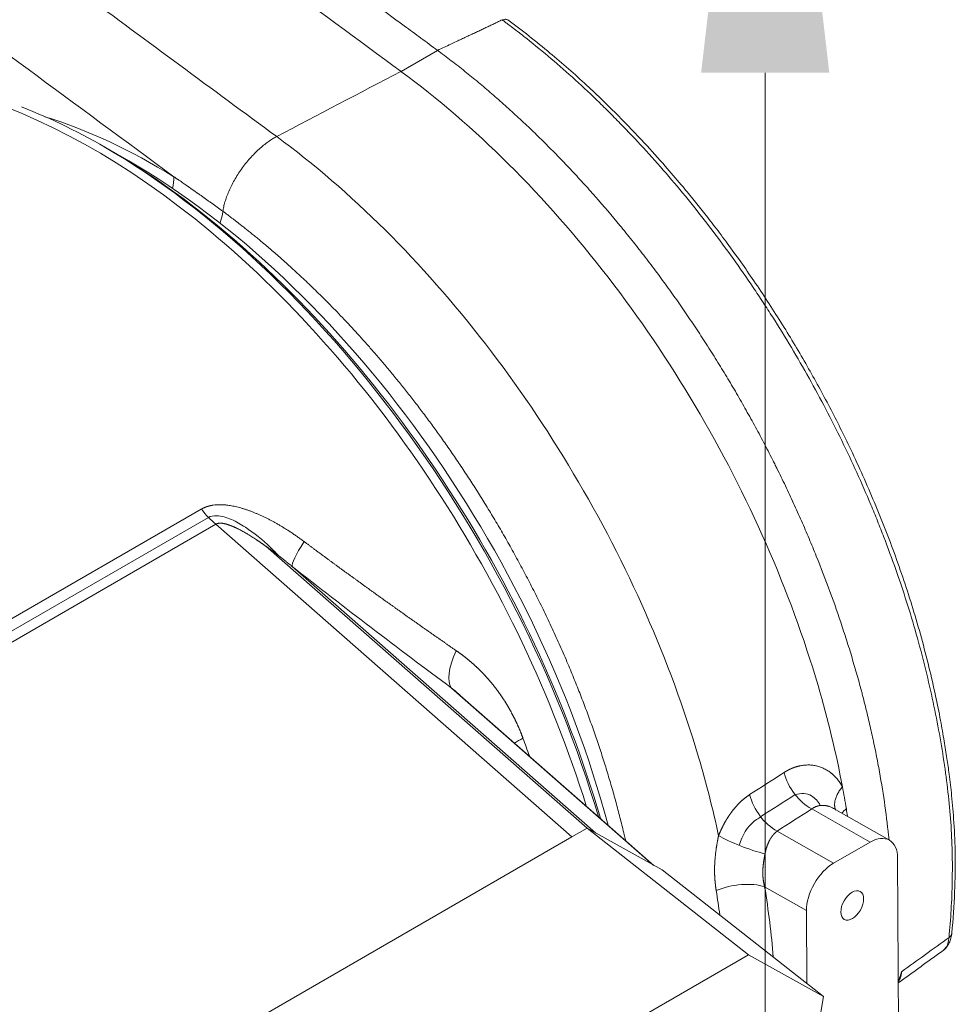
# Model space of a CAD drawing. Header units: millimetres. Extents: x 19214 to 26510, y -7957 to -532.
# Tile 111 of 150: x 26420 to 26438, y -7558 to -7538. Entities that reach past the tile are written whole.
import ezdxf

# ---------------------------------------------------------------- set-up
doc = ezdxf.new("R2010")
doc.units = ezdxf.units.MM
doc.header["$LTSCALE"] = 0.3175
doc.layers.add('1轮廓实线层', color=7, linetype='Continuous', lineweight=18)
doc.layers.add('7标注层', color=4, linetype='Continuous', lineweight=13)

# ---------------------------------------------------------------- blocks, each defined once
blk = doc.blocks.new('坐标系')
at = {"layer": '1轮廓实线层'}
for p, q in [((42542.709, -35937.681), (42542.311, -35937.911)), ((42546.287, -35959.297), (42546.287, -35937.926)), ((42539.338, -35938.888), (42539.098, -35938.749)), ((42532.219, -35947.257), (42540.13, -35942.69)), ((42532.297, -35947.347), (42540.208, -35942.78)), ((42540.288, -35942.855), (42532.377, -35947.422)), ((42544.177, -35946.269), (42540.288, -35942.855)), ((42540.833, -35943.093), (42544.342, -35946.174)), ((42541.121, -35943.316), (42544.435, -35946.225)), ((42545.059, -35946.572), (42542.862, -35944.643)), ((42545.071, -35946.579), (42542.958, -35944.723)), ((42547.432, -35946.326), (42546.795, -35945.963)), ((42547.643, -35946.305), (42547.033, -35945.957)), ((42544.342, -35946.174), (42544.177, -35946.269)), ((42545.161, -35946.629), (42544.342, -35946.174)), ((42546.104, -35947.556), (42544.342, -35946.174)), ((42536.554, -35950.671), (42544.177, -35946.269)), ((42546.419, -35946.205), (42547.034, -35946.555)), ((42547.432, -35946.326), (42547.034, -35946.555)), ((42547.748, -35949.263), (42547.732, -35946.499)), ((42546.923, -35948.01), (42545.161, -35946.629)), ((42546.738, -35947.073), (42546.281, -35946.813)), ((42546.738, -35947.073), (42546.743, -35947.869)), ((42546.104, -35947.556), (42538.149, -35952.148)), ((42546.923, -35948.01), (42546.104, -35947.556)), ((42546.394, -35951.117), (42546.923, -35948.01))]:
    blk.add_line(p, q, dxfattribs=at)
for centre, major_axis, ratio, start_param, end_param in [((42538.957, -35945.537), (4.148, -7.185), 0.57735, 1.197062, 3.076814), ((42539.098, -35945.456), (-4.107, 7.114), 0.57735, 5.320304, 5.658713), ((42539.636, -35945.145), (-3.797, 6.576), 0.57735, 5.461548, 5.725588), ((42539.04, -35945.49), (-4.148, 7.185), 0.57735, 4.317139, 5.492874), ((42539.338, -35945.318), (-3.938, 6.82), 0.57735, 4.276117, 5.497706), ((42539.334, -35939.349), (-0.37, -0.598), 0.556053, 2.160359, 2.373669), ((42539.098, -35945.456), (-4.107, 7.114), 0.57735, 4.3093, 5.320304), ((42539.87, -35939.711), (-0.417, -0.566), 0.493451, 2.160877, 2.387981), ((42540.393, -35942.354), (0.352, -0.609), 0.57735, 4.940934, 5.285594), ((42541.559, -35942.769), (-0.433, -0.554), 0.124363, 5.327429, 6.194389), ((42543.031, -35943.48), (7.803, -5.877), 0.105698, 4.545343, 4.770225), ((42543.3, -35944.096), (-0.42, -0.564), 0.368408, 5.220546, 6.188395), ((42544.069, -35945.143), (-0.658, -0.247), 0.18767, 5.346321, 5.547216), ((42546.793, -35945.617), (0.228, -0.355), 0.608452, 4.202076, 5.475377), ((42546.417, -35945.859), (0.228, -0.355), 0.608188, 4.201307, 5.475643), ((42547.51, -35946.03), (-0.416, -0.068), 0.448009, 5.581887, 5.825457), ((42546.08, -35946.318), (0.395, -0.148), 0.159493, 3.904052, 5.315166), ((42547.434, -35946.671), (0.209, 0.367), 0.581089, 5.494517, 7.065314), ((42547.036, -35946.901), (0.209, 0.367), 0.581089, 0.782128, 2.352925), ((42545.983, -35946.985), (0.416, 0.067), 0.449397, 0.70271, 2.08489), ((42548.185, -35947.303), (0.14, -0.013), 0.645345, 5.662418, 6.283624)]:
    blk.add_ellipse(centre, major_axis=major_axis, ratio=ratio, start_param=start_param, end_param=end_param, dxfattribs=at)
blk.add_ellipse((42547.237, -35947.016), major_axis=(0.087, 0.153), ratio=0.581089, dxfattribs=at)
for points, knots in [([(42520.055, -35920.336), (42521.923, -35921.857), (42524.721, -35924.088), (42528.464, -35926.999), (42531.28, -35929.157), (42533.637, -35930.94), (42535.531, -35932.361), (42536.955, -35933.424), (42538.384, -35934.487), (42539.579, -35935.372), (42540.539, -35936.081), (42541.14, -35936.525), (42541.622, -35936.88), (42541.984, -35937.147), (42542.285, -35937.369), (42542.498, -35937.525), (42542.617, -35937.613), (42542.681, -35937.66), (42542.709, -35937.681)], [0, 0, 0, 0, 0.25, 0.375, 0.5, 0.625, 0.6875, 0.75, 0.8125, 0.875, 0.90625, 0.9375, 0.953125, 0.96875, 0.984375, 0.992187, 0.996094, 1, 1, 1, 1]), ([(42542.311, -35937.91), (42541.837, -35937.561), (42541.363, -35937.212), (42540.652, -35936.688), (42540.415, -35936.513), (42539.942, -35936.164), (42539.705, -35935.989), (42538.994, -35935.463), (42538.521, -35935.112), (42537.574, -35934.41), (42537.1, -35934.058), (42535.68, -35933), (42534.734, -35932.292), (42533.315, -35931.225), (42532.842, -35930.869), (42531.897, -35930.154), (42531.424, -35929.795), (42530.48, -35929.076), (42530.008, -35928.716), (42529.064, -35927.992), (42528.592, -35927.629), (42527.649, -35926.901), (42527.178, -35926.536), (42526.235, -35925.804), (42525.763, -35925.436), (42524.821, -35924.698), (42524.35, -35924.328), (42523.409, -35923.584), (42522.939, -35923.211), (42521.999, -35922.461), (42521.53, -35922.084), (42520.827, -35921.516), (42520.593, -35921.327), (42520.241, -35921.042), (42520.124, -35920.947), (42519.89, -35920.756), (42519.773, -35920.661), (42519.656, -35920.566)], [0, 0, 0, 0, 0.0625, 0.0625, 0.09375, 0.09375, 0.125, 0.125, 0.1875, 0.1875, 0.25, 0.25, 0.375, 0.375, 0.4375, 0.4375, 0.5, 0.5, 0.5625, 0.5625, 0.625, 0.625, 0.6875, 0.6875, 0.75, 0.75, 0.8125, 0.8125, 0.875, 0.875, 0.9375, 0.9375, 0.96875, 0.96875, 0.984375, 0.984375, 1, 1, 1, 1]), ([(42533.913, -35933.404), (42534.241, -35933.65), (42534.569, -35933.895), (42536.209, -35935.118), (42537.522, -35936.091), (42539.541, -35937.582), (42540.247, -35938.103), (42540.953, -35938.622)], [0, 0, 0, 0, 0.139842, 0.139842, 0.699215, 0.699215, 1, 1, 1, 1]), ([(42542.709, -35937.681), (42542.734, -35937.669), (42542.782, -35937.647), (42542.851, -35937.615), (42542.913, -35937.585), (42542.969, -35937.559), (42543.018, -35937.536), (42543.065, -35937.514), (42543.111, -35937.493), (42543.158, -35937.471), (42543.204, -35937.449), (42543.248, -35937.428), (42543.292, -35937.407), (42543.334, -35937.387), (42543.374, -35937.367), (42543.401, -35937.354), (42543.414, -35937.348)], [0, 0, 0, 0, 0.106508, 0.203746, 0.291712, 0.370408, 0.439834, 0.499988, 0.568408, 0.635136, 0.700174, 0.76352, 0.825176, 0.885141, 0.943416, 1, 1, 1, 1]), ([(42543.414, -35937.348), (42543.426, -35937.356), (42543.437, -35937.364), (42543.459, -35937.381), (42543.493, -35937.406), (42543.571, -35937.465), (42543.728, -35937.587), (42544.039, -35937.843), (42544.302, -35938.082), (42544.521, -35938.294), (42544.564, -35938.337), (42544.65, -35938.423), (42544.693, -35938.467), (42544.821, -35938.599), (42544.905, -35938.688), (42545.154, -35938.962), (42545.317, -35939.151), (42545.632, -35939.542), (42545.786, -35939.744), (42546.01, -35940.056), (42546.084, -35940.162), (42546.192, -35940.324), (42546.228, -35940.378), (42546.299, -35940.486), (42546.334, -35940.54), (42546.508, -35940.813), (42546.64, -35941.035), (42546.891, -35941.484), (42547.01, -35941.711), (42547.235, -35942.172), (42547.341, -35942.405), (42547.465, -35942.701), (42547.489, -35942.76), (42547.537, -35942.878), (42547.56, -35942.937), (42547.628, -35943.114), (42547.672, -35943.232), (42547.796, -35943.585), (42547.87, -35943.819), (42548.003, -35944.287), (42548.06, -35944.52), (42548.136, -35944.869), (42548.159, -35944.985), (42548.202, -35945.216), (42548.221, -35945.33), (42548.272, -35945.669), (42548.297, -35945.891), (42548.321, -35946.217), (42548.326, -35946.325), (42548.331, -35946.54), (42548.331, -35946.646), (42548.327, -35946.857), (42548.323, -35946.961), (42548.311, -35947.166), (42548.303, -35947.267), (42548.294, -35947.366)], [0, 0, 0, 0, 0.003906, 0.003906, 0.007813, 0.015625, 0.03125, 0.0625, 0.125, 0.125, 0.140625, 0.140625, 0.15625, 0.15625, 0.1875, 0.1875, 0.25, 0.25, 0.3125, 0.3125, 0.34375, 0.34375, 0.359375, 0.359375, 0.375, 0.375, 0.4375, 0.4375, 0.5, 0.5, 0.5625, 0.5625, 0.578125, 0.578125, 0.59375, 0.59375, 0.625, 0.625, 0.6875, 0.6875, 0.75, 0.75, 0.78125, 0.78125, 0.8125, 0.8125, 0.875, 0.875, 0.90625, 0.90625, 0.9375, 0.9375, 0.96875, 0.96875, 1, 1, 1, 1]), ([(42543.477, -35937.349), (42543.475, -35937.348), (42543.474, -35937.347), (42543.469, -35937.344), (42543.465, -35937.343), (42543.456, -35937.342), (42543.452, -35937.341), (42543.442, -35937.342), (42543.438, -35937.343), (42543.428, -35937.346), (42543.423, -35937.348), (42543.418, -35937.35)], [0, 0, 0, 0, 0.108357, 0.108357, 0.331268, 0.331268, 0.554178, 0.554178, 0.777089, 0.777089, 1, 1, 1, 1]), ([(42548.325, -35947.316), (42548.339, -35947.17), (42548.357, -35946.891), (42548.365, -35946.483), (42548.351, -35946.131), (42548.326, -35945.838), (42548.299, -35945.605), (42548.271, -35945.407), (42548.24, -35945.212), (42548.2, -35944.984), (42548.145, -35944.714), (42548.052, -35944.308), (42547.909, -35943.786), (42547.703, -35943.172), (42547.469, -35942.58), (42547.227, -35942.041), (42546.979, -35941.548), (42546.73, -35941.095), (42546.459, -35940.643), (42546.172, -35940.204), (42545.928, -35939.86), (42545.742, -35939.612), (42545.617, -35939.451), (42545.494, -35939.298), (42545.355, -35939.13), (42545.18, -35938.926), (42544.952, -35938.673), (42544.667, -35938.376), (42544.324, -35938.044), (42543.921, -35937.69), (42543.632, -35937.463), (42543.477, -35937.349)], [0, 0, 0, 0, 0.04624, 0.086281, 0.120247, 0.148155, 0.170032, 0.185876, 0.203328, 0.224126, 0.248651, 0.276796, 0.334005, 0.388232, 0.440445, 0.492367, 0.533657, 0.575404, 0.618195, 0.662212, 0.703454, 0.721829, 0.738741, 0.754208, 0.770629, 0.793124, 0.821911, 0.857117, 0.898776, 0.94638, 1, 1, 1, 1]), ([(42542.709, -35937.681), (42542.759, -35937.718), (42542.859, -35937.793), (42543.007, -35937.909), (42543.106, -35937.99), (42543.204, -35938.071), (42543.254, -35938.113), (42543.351, -35938.197), (42543.4, -35938.24), (42543.473, -35938.306), (42543.497, -35938.328), (42543.546, -35938.372), (42543.57, -35938.394), (42543.642, -35938.461), (42543.738, -35938.551), (42543.833, -35938.644), (42543.927, -35938.738), (42544.021, -35938.833), (42544.16, -35938.978), (42544.252, -35939.077), (42544.343, -35939.177), (42544.388, -35939.228), (42544.524, -35939.381), (42544.613, -35939.486), (42544.745, -35939.646), (42544.788, -35939.7), (42544.875, -35939.808), (42544.918, -35939.863), (42545.004, -35939.974), (42545.089, -35940.086), (42545.214, -35940.256), (42545.295, -35940.37), (42545.376, -35940.485), (42545.415, -35940.543), (42545.494, -35940.659), (42545.572, -35940.775), (42545.686, -35940.953), (42545.761, -35941.072), (42545.816, -35941.162), (42545.834, -35941.192), (42545.871, -35941.252), (42545.889, -35941.282), (42545.943, -35941.373), (42545.979, -35941.434), (42546.049, -35941.556), (42546.083, -35941.618), (42546.152, -35941.741), (42546.186, -35941.803), (42546.253, -35941.928), (42546.286, -35941.991), (42546.334, -35942.086), (42546.359, -35942.133), (42546.383, -35942.181), (42546.398, -35942.212), (42546.406, -35942.228), (42546.446, -35942.308), (42546.508, -35942.435), (42546.568, -35942.563), (42546.626, -35942.691), (42546.655, -35942.755), (42546.711, -35942.882), (42546.766, -35943.01), (42546.819, -35943.139), (42546.897, -35943.331), (42546.946, -35943.459), (42547.041, -35943.716), (42547.085, -35943.845), (42547.149, -35944.038), (42547.17, -35944.102), (42547.211, -35944.231), (42547.23, -35944.295), (42547.268, -35944.425), (42547.287, -35944.489), (42547.314, -35944.586), (42547.327, -35944.634), (42547.34, -35944.683), (42547.348, -35944.715), (42547.352, -35944.731), (42547.373, -35944.812), (42547.389, -35944.877), (42547.42, -35945.005), (42547.435, -35945.069), (42547.463, -35945.196), (42547.49, -35945.323), (42547.515, -35945.449), (42547.549, -35945.637), (42547.57, -35945.761), (42547.606, -35946.008), (42547.621, -35946.13), (42547.636, -35946.268), (42547.637, -35946.285), (42547.639, -35946.302)], [0, 0, 0, 0, 0.019891, 0.039782, 0.059673, 0.059673, 0.079564, 0.079564, 0.099455, 0.099455, 0.1094, 0.1094, 0.119346, 0.119346, 0.139237, 0.159128, 0.159128, 0.179019, 0.19891, 0.218801, 0.218801, 0.238692, 0.238692, 0.278474, 0.278474, 0.298365, 0.298365, 0.318256, 0.318256, 0.338147, 0.358038, 0.377929, 0.377929, 0.39782, 0.39782, 0.417711, 0.437602, 0.457493, 0.457493, 0.467438, 0.467438, 0.477384, 0.477384, 0.497275, 0.497275, 0.517166, 0.517166, 0.537057, 0.537057, 0.556948, 0.556948, 0.566893, 0.571866, 0.571866, 0.576839, 0.576839, 0.59673, 0.616621, 0.616621, 0.636512, 0.636512, 0.656403, 0.676294, 0.676294, 0.716076, 0.716076, 0.755858, 0.755858, 0.775749, 0.775749, 0.79564, 0.79564, 0.815531, 0.815531, 0.825476, 0.830449, 0.830449, 0.835422, 0.835422, 0.855313, 0.855313, 0.875204, 0.875204, 0.895095, 0.914986, 0.914986, 0.954768, 0.954768, 0.99455, 0.99455, 1, 1, 1, 1]), ([(42547.13, -35945.72), (42547.062, -35945.357), (42546.85, -35944.476), (42546.332, -35943.062), (42545.551, -35941.543), (42544.594, -35940.13), (42543.501, -35938.886), (42542.712, -35938.205), (42542.31, -35937.91)], [0, 0, 0, 0, 0.12612, 0.300907, 0.475694, 0.650481, 0.825268, 1, 1, 1, 1]), ([(42540.953, -35938.622), (42541.357, -35938.919), (42542.152, -35939.604), (42543.256, -35940.858), (42544.225, -35942.284), (42545.017, -35943.821), (42545.512, -35945.165), (42545.717, -35945.971), (42545.778, -35946.255)], [0, 0, 0, 0, 0.180162, 0.360325, 0.540487, 0.72065, 0.900812, 1, 1, 1, 1]), ([(42539.831, -35939.061), (42539.836, -35939.065), (42539.848, -35939.073), (42539.86, -35939.082), (42539.87, -35939.088), (42539.877, -35939.093), (42539.887, -35939.099), (42539.901, -35939.109), (42539.92, -35939.122), (42539.942, -35939.138), (42539.979, -35939.163), (42540.031, -35939.199), (42540.086, -35939.238), (42540.128, -35939.267), (42540.158, -35939.289), (42540.188, -35939.31), (42540.217, -35939.331), (42540.247, -35939.352), (42540.277, -35939.374), (42540.306, -35939.395), (42540.336, -35939.417), (42540.355, -35939.431), (42540.365, -35939.438)], [0, 0, 0, 0, 0.031376, 0.062495, 0.071741, 0.085239, 0.102989, 0.124992, 0.166679, 0.208345, 0.249992, 0.375139, 0.500002, 0.555905, 0.611721, 0.667448, 0.723089, 0.778643, 0.83411, 0.889492, 0.944788, 1, 1, 1, 1]), ([(42540.365, -35939.438), (42540.367, -35939.44), (42540.371, -35939.443), (42540.38, -35939.449), (42540.39, -35939.457), (42540.404, -35939.467), (42540.42, -35939.479), (42540.438, -35939.493), (42540.459, -35939.509), (42540.483, -35939.526), (42540.509, -35939.546), (42540.537, -35939.568), (42540.568, -35939.593), (42540.602, -35939.619), (42540.638, -35939.648), (42540.677, -35939.679), (42540.718, -35939.712), (42540.761, -35939.748), (42540.807, -35939.786), (42540.856, -35939.826), (42540.906, -35939.87), (42540.959, -35939.915), (42541.015, -35939.964), (42541.072, -35940.015), (42541.132, -35940.07), (42541.194, -35940.127), (42541.259, -35940.187), (42541.325, -35940.251), (42541.394, -35940.317), (42541.465, -35940.387), (42541.538, -35940.461), (42541.613, -35940.538), (42541.69, -35940.619), (42541.77, -35940.703), (42541.851, -35940.792), (42541.934, -35940.884), (42542.018, -35940.98), (42542.105, -35941.081), (42542.193, -35941.185), (42542.282, -35941.294), (42542.372, -35941.406), (42542.463, -35941.523), (42542.555, -35941.643), (42542.648, -35941.768), (42542.741, -35941.897), (42542.836, -35942.031), (42542.93, -35942.169), (42543.025, -35942.312), (42543.121, -35942.459), (42543.216, -35942.611), (42543.312, -35942.768), (42543.408, -35942.93), (42543.503, -35943.096), (42543.597, -35943.268), (42543.691, -35943.444), (42543.783, -35943.623), (42543.874, -35943.807), (42543.963, -35943.995), (42544.049, -35944.186), (42544.13, -35944.371), (42544.203, -35944.549), (42544.27, -35944.718), (42544.335, -35944.887), (42544.397, -35945.057), (42544.456, -35945.228), (42544.512, -35945.398), (42544.565, -35945.569), (42544.616, -35945.739), (42544.663, -35945.908), (42544.707, -35946.077), (42544.739, -35946.207), (42544.756, -35946.282), (42544.76, -35946.301)], [0, 0, 0, 0, 0.000921, 0.00227, 0.004047, 0.006253, 0.008887, 0.011948, 0.015435, 0.019348, 0.023685, 0.028446, 0.033629, 0.039235, 0.045262, 0.05171, 0.058578, 0.065864, 0.07357, 0.081694, 0.090236, 0.099196, 0.108574, 0.118371, 0.128588, 0.139224, 0.150282, 0.161763, 0.17367, 0.186005, 0.19877, 0.211971, 0.22562, 0.239728, 0.254289, 0.269297, 0.284745, 0.300622, 0.316919, 0.333623, 0.350716, 0.368198, 0.386074, 0.404348, 0.423029, 0.442122, 0.461637, 0.481584, 0.501974, 0.52282, 0.544136, 0.565938, 0.588211, 0.610921, 0.63404, 0.65754, 0.681388, 0.705588, 0.730185, 0.755197, 0.776667, 0.798159, 0.819707, 0.841322, 0.862983, 0.884666, 0.906349, 0.928005, 0.949599, 0.971141, 0.992643, 1, 1, 1, 1]), ([(42540.13, -35942.69), (42540.131, -35942.689), (42540.133, -35942.688), (42540.136, -35942.687), (42540.139, -35942.685), (42540.141, -35942.683), (42540.144, -35942.682), (42540.147, -35942.68), (42540.15, -35942.679), (42540.153, -35942.678), (42540.156, -35942.676), (42540.159, -35942.675), (42540.162, -35942.674), (42540.165, -35942.672), (42540.168, -35942.671), (42540.171, -35942.67), (42540.175, -35942.668), (42540.178, -35942.667), (42540.181, -35942.666), (42540.184, -35942.665), (42540.187, -35942.664), (42540.19, -35942.663), (42540.194, -35942.662), (42540.197, -35942.661), (42540.2, -35942.66), (42540.204, -35942.659), (42540.207, -35942.658), (42540.21, -35942.657), (42540.214, -35942.656), (42540.217, -35942.655), (42540.221, -35942.654), (42540.224, -35942.653), (42540.228, -35942.652), (42540.231, -35942.652), (42540.235, -35942.651), (42540.238, -35942.65), (42540.242, -35942.65), (42540.245, -35942.649), (42540.249, -35942.648), (42540.253, -35942.648), (42540.256, -35942.647), (42540.27, -35942.645), (42540.294, -35942.642), (42540.33, -35942.641), (42540.368, -35942.642), (42540.402, -35942.644), (42540.433, -35942.648), (42540.46, -35942.653), (42540.489, -35942.658), (42540.517, -35942.665), (42540.547, -35942.672), (42540.577, -35942.681), (42540.608, -35942.691), (42540.64, -35942.701), (42540.672, -35942.713), (42540.704, -35942.726), (42540.735, -35942.739), (42540.766, -35942.752), (42540.797, -35942.766), (42540.829, -35942.781), (42540.86, -35942.797), (42540.892, -35942.813), (42540.924, -35942.83), (42540.955, -35942.848), (42540.982, -35942.864), (42541.003, -35942.876), (42541.019, -35942.886), (42541.035, -35942.896), (42541.051, -35942.906), (42541.067, -35942.916), (42541.084, -35942.926), (42541.1, -35942.937), (42541.117, -35942.948), (42541.133, -35942.959), (42541.15, -35942.971), (42541.167, -35942.983), (42541.184, -35942.994), (42541.201, -35943.007), (42541.218, -35943.019), (42541.235, -35943.032), (42541.247, -35943.04), (42541.253, -35943.044)], [0, 0, 0, 0, 0.003047, 0.006096, 0.009147, 0.0122, 0.015255, 0.018313, 0.021374, 0.024438, 0.027505, 0.030576, 0.033651, 0.036729, 0.039812, 0.042899, 0.045991, 0.049088, 0.052191, 0.055298, 0.058411, 0.061531, 0.064656, 0.067787, 0.070925, 0.07407, 0.077222, 0.080381, 0.083547, 0.086721, 0.089903, 0.093093, 0.096291, 0.099498, 0.102713, 0.105938, 0.109171, 0.112414, 0.115666, 0.118927, 0.122199, 0.125481, 0.155779, 0.186636, 0.218187, 0.250558, 0.273014, 0.295989, 0.319513, 0.34361, 0.368306, 0.393623, 0.419582, 0.446202, 0.473502, 0.501498, 0.528021, 0.554816, 0.581893, 0.60926, 0.636926, 0.6649, 0.693191, 0.721805, 0.750752, 0.765106, 0.779619, 0.794294, 0.809129, 0.824127, 0.839287, 0.854611, 0.870099, 0.885753, 0.901572, 0.917557, 0.933709, 0.950029, 0.966517, 0.983174, 1, 1, 1, 1]), ([(42540.208, -35942.781), (42540.234, -35942.767), (42540.265, -35942.76), (42540.351, -35942.763), (42540.406, -35942.78), (42540.512, -35942.826), (42540.562, -35942.855), (42540.708, -35942.95), (42540.799, -35943.026), (42540.916, -35943.137), (42540.948, -35943.169), (42540.979, -35943.202)], [0, 0, 0, 0, 0.112151, 0.112151, 0.298256, 0.298256, 0.48436, 0.48436, 0.85657, 0.85657, 1, 1, 1, 1]), ([(42541.121, -35943.316), (42541.118, -35943.313), (42541.111, -35943.307), (42541.101, -35943.299), (42541.091, -35943.291), (42541.081, -35943.283), (42541.071, -35943.275), (42541.062, -35943.267), (42541.052, -35943.259), (42541.042, -35943.251), (42541.033, -35943.244), (42541.023, -35943.236), (42541.014, -35943.229), (42541.004, -35943.221), (42540.995, -35943.214), (42540.986, -35943.207), (42540.977, -35943.2), (42540.967, -35943.193), (42540.958, -35943.186), (42540.95, -35943.179), (42540.941, -35943.172), (42540.932, -35943.166), (42540.923, -35943.159), (42540.914, -35943.153), (42540.906, -35943.146), (42540.897, -35943.14), (42540.889, -35943.134), (42540.881, -35943.128), (42540.872, -35943.122), (42540.864, -35943.116), (42540.856, -35943.11), (42540.848, -35943.104), (42540.84, -35943.098), (42540.832, -35943.093), (42540.824, -35943.087), (42540.817, -35943.082), (42540.809, -35943.076), (42540.801, -35943.071), (42540.794, -35943.066), (42540.786, -35943.061), (42540.779, -35943.056), (42540.772, -35943.051), (42540.765, -35943.046), (42540.758, -35943.041), (42540.751, -35943.036), (42540.744, -35943.032), (42540.737, -35943.027), (42540.716, -35943.014), (42540.683, -35942.992), (42540.637, -35942.964), (42540.595, -35942.939), (42540.555, -35942.917), (42540.527, -35942.903), (42540.51, -35942.895), (42540.503, -35942.892), (42540.497, -35942.889), (42540.491, -35942.886), (42540.484, -35942.883), (42540.478, -35942.881), (42540.472, -35942.878), (42540.466, -35942.876), (42540.46, -35942.873), (42540.454, -35942.871), (42540.449, -35942.869), (42540.443, -35942.867), (42540.437, -35942.864), (42540.432, -35942.863), (42540.426, -35942.861), (42540.421, -35942.859), (42540.416, -35942.857), (42540.411, -35942.856), (42540.406, -35942.854), (42540.401, -35942.853), (42540.396, -35942.851), (42540.391, -35942.85), (42540.386, -35942.849), (42540.381, -35942.848), (42540.377, -35942.847), (42540.372, -35942.846), (42540.368, -35942.846), (42540.364, -35942.845), (42540.359, -35942.844), (42540.355, -35942.844), (42540.351, -35942.844), (42540.347, -35942.843), (42540.343, -35942.843), (42540.34, -35942.843), (42540.336, -35942.843), (42540.332, -35942.843), (42540.329, -35942.843), (42540.325, -35942.843), (42540.322, -35942.844), (42540.319, -35942.844), (42540.315, -35942.845), (42540.312, -35942.845), (42540.309, -35942.846), (42540.306, -35942.847), (42540.303, -35942.848), (42540.301, -35942.849), (42540.298, -35942.85), (42540.295, -35942.851), (42540.293, -35942.852), (42540.29, -35942.853), (42540.289, -35942.854), (42540.288, -35942.855)], [0, 0, 0, 0, 0.013464, 0.026811, 0.040043, 0.053158, 0.066156, 0.079039, 0.091805, 0.104455, 0.116989, 0.129407, 0.141708, 0.153894, 0.165963, 0.177916, 0.189753, 0.201474, 0.213079, 0.224567, 0.23594, 0.247197, 0.258338, 0.269363, 0.280272, 0.291065, 0.301742, 0.312304, 0.322749, 0.333079, 0.343293, 0.353391, 0.363374, 0.373241, 0.382992, 0.392628, 0.402148, 0.411553, 0.420842, 0.430016, 0.439074, 0.448017, 0.456845, 0.465557, 0.474154, 0.482636, 0.491003, 0.499255, 0.557514, 0.611631, 0.661634, 0.70756, 0.749458, 0.756809, 0.764045, 0.771164, 0.778167, 0.785056, 0.79183, 0.798491, 0.805038, 0.811474, 0.817797, 0.82401, 0.830113, 0.836107, 0.841993, 0.847772, 0.853444, 0.859012, 0.864476, 0.869837, 0.875097, 0.880256, 0.885317, 0.890282, 0.89515, 0.899926, 0.904609, 0.909203, 0.913708, 0.918128, 0.922465, 0.926721, 0.930899, 0.935001, 0.93903, 0.94299, 0.946884, 0.950714, 0.954485, 0.9582, 0.961863, 0.965479, 0.969051, 0.972583, 0.976081, 0.979549, 0.982992, 0.986414, 0.989821, 0.993218, 0.996609, 1, 1, 1, 1]), ([(42541.253, -35943.044), (42541.257, -35943.048), (42541.266, -35943.054), (42541.279, -35943.064), (42541.293, -35943.074), (42541.306, -35943.084), (42541.319, -35943.094), (42541.333, -35943.104), (42541.346, -35943.114), (42541.36, -35943.124), (42541.373, -35943.134), (42541.386, -35943.144), (42541.4, -35943.153), (42541.413, -35943.163), (42541.427, -35943.173), (42541.44, -35943.183), (42541.454, -35943.193), (42541.467, -35943.203), (42541.481, -35943.213), (42541.494, -35943.223), (42541.508, -35943.233), (42541.521, -35943.243), (42541.535, -35943.253), (42541.548, -35943.263), (42541.562, -35943.273), (42541.576, -35943.283), (42541.589, -35943.293), (42541.603, -35943.303), (42541.616, -35943.313), (42541.63, -35943.323), (42541.644, -35943.333), (42541.657, -35943.343), (42541.671, -35943.353), (42541.685, -35943.363), (42541.698, -35943.373), (42541.712, -35943.383), (42541.726, -35943.392), (42541.74, -35943.402), (42541.753, -35943.412), (42541.767, -35943.422), (42541.781, -35943.432), (42541.795, -35943.442), (42541.808, -35943.452), (42541.822, -35943.462), (42541.836, -35943.472), (42541.85, -35943.482), (42541.864, -35943.492), (42541.878, -35943.502), (42541.891, -35943.512), (42541.905, -35943.523), (42541.919, -35943.533), (42541.933, -35943.543), (42541.947, -35943.553), (42541.961, -35943.563), (42541.975, -35943.573), (42541.989, -35943.583), (42542.003, -35943.593), (42542.017, -35943.603), (42542.03, -35943.613), (42542.044, -35943.623), (42542.058, -35943.633), (42542.072, -35943.643), (42542.086, -35943.653), (42542.1, -35943.663), (42542.114, -35943.673), (42542.128, -35943.683), (42542.142, -35943.693), (42542.157, -35943.703), (42542.171, -35943.713), (42542.185, -35943.723), (42542.199, -35943.733), (42542.213, -35943.743), (42542.227, -35943.753), (42542.241, -35943.763), (42542.255, -35943.773), (42542.269, -35943.783), (42542.283, -35943.793), (42542.298, -35943.803), (42542.312, -35943.813), (42542.326, -35943.823), (42542.34, -35943.834), (42542.354, -35943.844), (42542.368, -35943.854), (42542.383, -35943.864), (42542.397, -35943.874), (42542.411, -35943.884), (42542.425, -35943.894), (42542.439, -35943.904), (42542.454, -35943.914), (42542.468, -35943.924), (42542.482, -35943.934), (42542.496, -35943.944), (42542.511, -35943.954), (42542.525, -35943.964), (42542.539, -35943.974), (42542.554, -35943.984), (42542.568, -35943.994), (42542.582, -35944.004), (42542.597, -35944.014), (42542.611, -35944.024), (42542.625, -35944.034), (42542.64, -35944.045), (42542.654, -35944.055), (42542.668, -35944.065), (42542.683, -35944.075), (42542.697, -35944.085), (42542.711, -35944.095), (42542.726, -35944.105), (42542.74, -35944.115), (42542.755, -35944.125), (42542.769, -35944.135), (42542.784, -35944.145), (42542.798, -35944.155), (42542.812, -35944.165), (42542.827, -35944.175), (42542.841, -35944.185), (42542.856, -35944.195), (42542.87, -35944.205), (42542.885, -35944.215), (42542.899, -35944.225), (42542.909, -35944.232), (42542.914, -35944.235)], [0, 0, 0, 0, 0.007872, 0.015753, 0.023642, 0.031539, 0.039445, 0.047359, 0.055282, 0.063213, 0.071152, 0.0791, 0.087057, 0.095021, 0.102995, 0.110977, 0.118968, 0.126967, 0.134975, 0.142991, 0.151016, 0.15905, 0.167092, 0.175144, 0.183203, 0.191272, 0.199349, 0.207435, 0.21553, 0.223634, 0.231747, 0.239868, 0.247998, 0.256137, 0.264285, 0.272442, 0.280608, 0.288782, 0.296966, 0.305159, 0.31336, 0.321571, 0.329791, 0.338019, 0.346257, 0.354504, 0.36276, 0.371025, 0.379299, 0.387582, 0.395875, 0.404176, 0.412487, 0.420807, 0.429136, 0.437475, 0.445823, 0.454179, 0.462546, 0.470921, 0.479306, 0.4877, 0.496104, 0.504517, 0.512939, 0.521371, 0.529812, 0.538262, 0.546722, 0.555191, 0.56367, 0.572158, 0.580656, 0.589163, 0.59768, 0.606207, 0.614743, 0.623288, 0.631843, 0.640408, 0.648982, 0.657566, 0.66616, 0.674763, 0.683376, 0.691998, 0.700631, 0.709273, 0.717924, 0.726586, 0.735257, 0.743938, 0.752629, 0.761329, 0.77004, 0.77876, 0.78749, 0.79623, 0.80498, 0.81374, 0.822509, 0.831289, 0.840078, 0.848878, 0.857687, 0.866506, 0.875335, 0.884175, 0.893024, 0.901883, 0.910752, 0.919632, 0.928521, 0.937421, 0.94633, 0.95525, 0.96418, 0.973119, 0.982069, 0.99103, 1, 1, 1, 1]), ([(42542.914, -35944.235), (42542.916, -35944.237), (42542.921, -35944.24), (42542.927, -35944.245), (42542.934, -35944.249), (42542.941, -35944.254), (42542.947, -35944.259), (42542.954, -35944.264), (42542.961, -35944.269), (42542.967, -35944.273), (42542.974, -35944.278), (42542.98, -35944.283), (42542.987, -35944.288), (42542.993, -35944.293), (42543, -35944.298), (42543.006, -35944.303), (42543.013, -35944.308), (42543.019, -35944.313), (42543.025, -35944.318), (42543.032, -35944.323), (42543.038, -35944.329), (42543.044, -35944.334), (42543.051, -35944.339), (42543.057, -35944.344), (42543.063, -35944.349), (42543.069, -35944.355), (42543.075, -35944.36), (42543.082, -35944.365), (42543.088, -35944.371), (42543.094, -35944.376), (42543.1, -35944.381), (42543.106, -35944.387), (42543.112, -35944.392), (42543.118, -35944.398), (42543.124, -35944.403), (42543.13, -35944.409), (42543.136, -35944.414), (42543.142, -35944.42), (42543.148, -35944.426), (42543.154, -35944.431), (42543.16, -35944.437), (42543.165, -35944.443), (42543.171, -35944.448), (42543.177, -35944.454), (42543.183, -35944.46), (42543.188, -35944.466), (42543.194, -35944.471), (42543.2, -35944.477), (42543.205, -35944.483), (42543.211, -35944.489), (42543.217, -35944.495), (42543.222, -35944.501), (42543.228, -35944.507), (42543.233, -35944.513), (42543.239, -35944.519), (42543.244, -35944.525), (42543.25, -35944.531), (42543.255, -35944.537), (42543.261, -35944.543), (42543.266, -35944.549), (42543.271, -35944.555), (42543.277, -35944.562), (42543.282, -35944.568), (42543.287, -35944.574), (42543.293, -35944.58), (42543.298, -35944.587), (42543.303, -35944.593), (42543.308, -35944.599), (42543.314, -35944.606), (42543.319, -35944.612), (42543.324, -35944.619), (42543.329, -35944.625), (42543.334, -35944.632), (42543.339, -35944.638), (42543.344, -35944.645), (42543.349, -35944.651), (42543.354, -35944.658), (42543.359, -35944.664), (42543.364, -35944.671), (42543.369, -35944.678), (42543.374, -35944.684), (42543.378, -35944.691), (42543.383, -35944.698), (42543.388, -35944.704), (42543.393, -35944.711), (42543.398, -35944.718), (42543.402, -35944.725), (42543.407, -35944.732), (42543.412, -35944.739), (42543.416, -35944.746), (42543.421, -35944.753), (42543.426, -35944.759), (42543.43, -35944.766), (42543.435, -35944.773), (42543.439, -35944.781), (42543.444, -35944.788), (42543.448, -35944.795), (42543.453, -35944.802), (42543.457, -35944.809), (42543.461, -35944.816), (42543.466, -35944.823), (42543.47, -35944.831), (42543.474, -35944.838), (42543.479, -35944.845), (42543.483, -35944.852), (42543.487, -35944.86), (42543.492, -35944.867), (42543.496, -35944.874), (42543.5, -35944.882), (42543.504, -35944.889), (42543.508, -35944.897), (42543.512, -35944.904), (42543.516, -35944.912), (42543.52, -35944.919), (42543.524, -35944.927), (42543.528, -35944.934), (42543.532, -35944.942), (42543.536, -35944.949), (42543.54, -35944.957), (42543.544, -35944.965), (42543.548, -35944.973), (42543.552, -35944.98), (42543.556, -35944.988), (42543.559, -35944.996), (42543.563, -35945.004), (42543.567, -35945.011), (42543.57, -35945.019), (42543.574, -35945.027), (42543.578, -35945.035), (42543.581, -35945.043), (42543.585, -35945.051), (42543.589, -35945.059), (42543.592, -35945.067), (42543.596, -35945.075), (42543.599, -35945.083), (42543.603, -35945.091), (42543.606, -35945.099), (42543.61, -35945.107), (42543.613, -35945.115), (42543.616, -35945.124), (42543.62, -35945.132), (42543.623, -35945.14), (42543.626, -35945.148), (42543.629, -35945.157), (42543.633, -35945.165), (42543.636, -35945.173), (42543.639, -35945.182), (42543.641, -35945.187), (42543.642, -35945.19)], [0, 0, 0, 0, 0.006967, 0.013927, 0.02088, 0.027826, 0.034765, 0.041697, 0.048623, 0.055542, 0.062454, 0.06936, 0.07626, 0.083154, 0.090041, 0.096923, 0.103799, 0.110669, 0.117534, 0.124393, 0.131247, 0.138095, 0.144939, 0.151778, 0.158611, 0.16544, 0.172264, 0.179084, 0.1859, 0.192711, 0.199518, 0.20632, 0.213119, 0.219915, 0.226706, 0.233494, 0.240278, 0.247059, 0.253837, 0.260612, 0.267383, 0.274152, 0.280918, 0.287682, 0.294443, 0.301202, 0.307958, 0.314712, 0.321464, 0.328215, 0.334963, 0.34171, 0.348456, 0.3552, 0.361942, 0.368684, 0.375424, 0.382164, 0.388902, 0.39564, 0.402378, 0.409115, 0.415852, 0.422588, 0.429325, 0.436061, 0.442798, 0.449535, 0.456272, 0.46301, 0.469748, 0.476488, 0.483228, 0.489969, 0.496711, 0.503455, 0.5102, 0.516947, 0.523695, 0.530445, 0.537197, 0.54395, 0.550706, 0.557464, 0.564225, 0.570988, 0.577753, 0.584521, 0.591292, 0.598067, 0.604844, 0.611624, 0.618407, 0.625195, 0.631985, 0.638779, 0.645577, 0.652379, 0.659185, 0.665995, 0.67281, 0.679629, 0.686452, 0.69328, 0.700112, 0.70695, 0.713792, 0.72064, 0.727492, 0.73435, 0.741214, 0.748082, 0.754957, 0.761837, 0.768724, 0.775616, 0.782514, 0.789419, 0.79633, 0.803247, 0.810171, 0.817102, 0.824039, 0.830983, 0.837935, 0.844893, 0.851859, 0.858832, 0.865812, 0.8728, 0.879796, 0.886799, 0.893811, 0.90083, 0.907858, 0.914893, 0.921937, 0.92899, 0.936051, 0.94312, 0.950198, 0.957286, 0.964382, 0.971487, 0.978601, 0.985725, 0.992858, 1, 1, 1, 1]), ([(42542.958, -35944.723), (42542.955, -35944.72), (42542.946, -35944.713), (42542.933, -35944.702), (42542.918, -35944.689), (42542.904, -35944.677), (42542.89, -35944.665), (42542.876, -35944.654), (42542.867, -35944.646), (42542.862, -35944.643)], [0, 0, 0, 0, 0.103853, 0.262785, 0.417886, 0.569155, 0.716596, 0.860211, 1, 1, 1, 1]), ([(42546.493, -35945.565), (42546.495, -35945.564), (42546.497, -35945.563), (42546.501, -35945.56), (42546.505, -35945.558), (42546.508, -35945.556), (42546.512, -35945.553), (42546.516, -35945.551), (42546.52, -35945.549), (42546.524, -35945.547), (42546.527, -35945.545), (42546.531, -35945.543), (42546.535, -35945.541), (42546.539, -35945.539), (42546.543, -35945.537), (42546.546, -35945.535), (42546.55, -35945.533), (42546.554, -35945.531), (42546.558, -35945.529), (42546.562, -35945.527), (42546.566, -35945.525), (42546.57, -35945.524), (42546.573, -35945.522), (42546.577, -35945.52), (42546.581, -35945.519), (42546.585, -35945.517), (42546.589, -35945.516), (42546.593, -35945.514), (42546.597, -35945.513), (42546.601, -35945.511), (42546.604, -35945.51), (42546.608, -35945.508), (42546.612, -35945.507), (42546.616, -35945.506), (42546.62, -35945.504), (42546.624, -35945.503), (42546.628, -35945.502), (42546.632, -35945.501), (42546.636, -35945.5), (42546.64, -35945.499), (42546.644, -35945.498), (42546.648, -35945.497), (42546.652, -35945.496), (42546.656, -35945.495), (42546.66, -35945.494), (42546.664, -35945.493), (42546.668, -35945.492), (42546.685, -35945.488), (42546.717, -35945.484), (42546.762, -35945.482), (42546.806, -35945.485), (42546.849, -35945.493), (42546.891, -35945.506), (42546.932, -35945.523), (42546.971, -35945.545), (42546.998, -35945.564), (42547.014, -35945.577), (42547.02, -35945.582), (42547.025, -35945.587), (42547.031, -35945.593), (42547.037, -35945.598), (42547.043, -35945.604), (42547.048, -35945.609), (42547.054, -35945.615), (42547.059, -35945.621), (42547.064, -35945.626), (42547.07, -35945.632), (42547.075, -35945.639), (42547.08, -35945.645), (42547.085, -35945.651), (42547.09, -35945.658), (42547.095, -35945.664), (42547.099, -35945.671), (42547.104, -35945.678), (42547.109, -35945.684), (42547.113, -35945.691), (42547.118, -35945.698), (42547.122, -35945.706), (42547.126, -35945.713), (42547.129, -35945.718), (42547.13, -35945.72)], [0, 0, 0, 0, 0.005479, 0.010954, 0.016424, 0.02189, 0.027353, 0.032812, 0.038267, 0.04372, 0.04917, 0.054617, 0.060062, 0.065505, 0.070947, 0.076386, 0.081824, 0.087262, 0.092698, 0.098134, 0.103569, 0.109004, 0.11444, 0.119875, 0.125312, 0.130749, 0.136187, 0.141627, 0.147068, 0.152511, 0.157957, 0.163404, 0.168854, 0.174307, 0.179763, 0.185222, 0.190685, 0.196151, 0.201622, 0.207097, 0.212576, 0.21806, 0.223549, 0.229043, 0.234542, 0.240047, 0.245558, 0.251075, 0.314067, 0.376443, 0.438569, 0.500819, 0.56323, 0.625288, 0.687368, 0.749844, 0.760397, 0.770924, 0.78143, 0.791914, 0.802379, 0.812827, 0.82326, 0.833678, 0.844085, 0.854482, 0.86487, 0.875252, 0.88563, 0.896004, 0.906378, 0.916753, 0.92713, 0.937512, 0.9479, 0.958296, 0.968703, 0.979121, 0.989553, 1, 1, 1, 1]), ([(42545.778, -35946.255), (42545.779, -35946.253), (42545.78, -35946.25), (42545.782, -35946.245), (42545.784, -35946.24), (42545.786, -35946.235), (42545.788, -35946.23), (42545.79, -35946.225), (42545.792, -35946.22), (42545.795, -35946.215), (42545.797, -35946.21), (42545.799, -35946.205), (42545.801, -35946.201), (42545.803, -35946.196), (42545.805, -35946.191), (42545.808, -35946.186), (42545.81, -35946.181), (42545.812, -35946.177), (42545.814, -35946.172), (42545.817, -35946.167), (42545.819, -35946.162), (42545.821, -35946.158), (42545.824, -35946.153), (42545.826, -35946.148), (42545.828, -35946.144), (42545.831, -35946.139), (42545.833, -35946.135), (42545.835, -35946.13), (42545.838, -35946.125), (42545.84, -35946.121), (42545.843, -35946.116), (42545.845, -35946.112), (42545.848, -35946.107), (42545.85, -35946.103), (42545.853, -35946.098), (42545.856, -35946.094), (42545.858, -35946.09), (42545.861, -35946.085), (42545.863, -35946.081), (42545.866, -35946.076), (42545.869, -35946.072), (42545.871, -35946.068), (42545.874, -35946.063), (42545.877, -35946.059), (42545.88, -35946.055), (42545.882, -35946.05), (42545.885, -35946.046), (42545.888, -35946.042), (42545.891, -35946.038), (42545.893, -35946.034), (42545.896, -35946.029), (42545.899, -35946.025), (42545.902, -35946.021), (42545.905, -35946.017), (42545.908, -35946.013), (42545.911, -35946.009), (42545.914, -35946.005), (42545.917, -35946.001), (42545.92, -35945.997), (42545.924, -35945.991), (42545.929, -35945.984), (42545.935, -35945.977), (42545.941, -35945.969), (42545.948, -35945.961), (42545.954, -35945.953), (42545.96, -35945.946), (42545.966, -35945.939), (42545.973, -35945.931), (42545.979, -35945.924), (42545.986, -35945.917), (42545.992, -35945.91), (42545.999, -35945.904), (42546.006, -35945.897), (42546.012, -35945.89), (42546.019, -35945.884), (42546.026, -35945.878), (42546.033, -35945.872), (42546.039, -35945.865), (42546.046, -35945.86), (42546.053, -35945.854), (42546.06, -35945.848), (42546.067, -35945.842), (42546.074, -35945.837), (42546.081, -35945.832), (42546.088, -35945.826), (42546.096, -35945.821), (42546.103, -35945.816), (42546.11, -35945.811), (42546.115, -35945.808), (42546.117, -35945.807)], [0, 0, 0, 0, 0.008638, 0.017267, 0.02589, 0.034505, 0.043114, 0.051716, 0.060312, 0.068903, 0.077488, 0.086068, 0.094644, 0.103215, 0.111783, 0.120346, 0.128907, 0.137464, 0.146019, 0.154571, 0.163122, 0.171671, 0.180219, 0.188766, 0.197313, 0.205859, 0.214406, 0.222953, 0.231501, 0.24005, 0.248601, 0.257154, 0.265709, 0.274266, 0.282827, 0.291391, 0.299958, 0.30853, 0.317105, 0.325686, 0.334271, 0.342862, 0.351459, 0.360061, 0.36867, 0.377286, 0.385909, 0.394539, 0.403176, 0.411822, 0.420477, 0.42914, 0.437812, 0.446493, 0.455185, 0.463886, 0.472598, 0.48132, 0.490053, 0.498798, 0.516438, 0.534026, 0.551567, 0.569063, 0.586516, 0.603929, 0.621306, 0.638648, 0.655959, 0.673241, 0.690498, 0.707732, 0.724946, 0.742143, 0.759326, 0.776497, 0.79366, 0.810817, 0.827971, 0.845126, 0.862284, 0.879447, 0.89662, 0.913804, 0.931003, 0.948219, 0.965455, 0.982715, 1, 1, 1, 1]), ([(42546.616, -35945.81), (42546.677, -35945.786), (42546.741, -35945.79), (42546.832, -35945.843), (42546.864, -35945.879), (42546.888, -35945.926)], [0, 0, 0, 0, 0.577572, 0.577572, 1, 1, 1, 1]), ([(42547.033, -35945.957), (42547.033, -35945.957), (42547.025, -35945.952), (42547.009, -35945.944), (42546.992, -35945.938), (42546.981, -35945.934), (42546.976, -35945.933), (42546.971, -35945.931), (42546.966, -35945.93), (42546.96, -35945.929), (42546.955, -35945.928), (42546.95, -35945.927), (42546.945, -35945.926), (42546.94, -35945.925), (42546.935, -35945.925), (42546.929, -35945.924), (42546.924, -35945.924), (42546.919, -35945.924), (42546.914, -35945.924), (42546.909, -35945.924), (42546.904, -35945.924), (42546.899, -35945.924), (42546.894, -35945.925), (42546.889, -35945.925), (42546.884, -35945.926), (42546.88, -35945.927), (42546.875, -35945.927), (42546.87, -35945.928), (42546.865, -35945.93), (42546.861, -35945.931), (42546.856, -35945.932), (42546.851, -35945.934), (42546.847, -35945.935), (42546.842, -35945.937), (42546.838, -35945.939), (42546.833, -35945.941), (42546.829, -35945.943), (42546.824, -35945.945), (42546.82, -35945.947), (42546.816, -35945.949), (42546.812, -35945.952), (42546.807, -35945.954), (42546.803, -35945.957), (42546.799, -35945.96), (42546.796, -35945.962), (42546.795, -35945.963)], [0, 0, 0, 0, 0.006651, 0.104325, 0.197118, 0.218558, 0.239911, 0.261176, 0.282355, 0.303449, 0.324461, 0.34539, 0.366239, 0.387009, 0.407701, 0.428317, 0.448858, 0.469326, 0.489722, 0.510048, 0.530305, 0.550494, 0.570618, 0.590678, 0.610675, 0.630611, 0.650487, 0.670306, 0.690068, 0.709776, 0.729431, 0.749034, 0.768589, 0.788095, 0.807555, 0.82697, 0.846343, 0.865675, 0.884968, 0.904223, 0.923443, 0.942628, 0.961782, 0.980905, 1, 1, 1, 1]), ([(42546.003, -35946.36), (42546.007, -35946.347), (42546.012, -35946.333), (42546.055, -35946.214), (42546.119, -35946.125), (42546.209, -35946.067), (42546.224, -35946.058), (42546.24, -35946.052)], [0, 0, 0, 0, 0.096586, 0.096586, 0.84487, 0.84487, 1, 1, 1, 1]), ([(42545.752, -35946.855), (42545.752, -35946.853), (42545.751, -35946.849), (42545.75, -35946.842), (42545.749, -35946.836), (42545.748, -35946.83), (42545.747, -35946.823), (42545.746, -35946.817), (42545.746, -35946.811), (42545.745, -35946.804), (42545.744, -35946.798), (42545.743, -35946.792), (42545.743, -35946.785), (42545.742, -35946.779), (42545.741, -35946.773), (42545.741, -35946.766), (42545.74, -35946.76), (42545.739, -35946.754), (42545.739, -35946.747), (42545.738, -35946.741), (42545.738, -35946.735), (42545.738, -35946.728), (42545.737, -35946.722), (42545.737, -35946.715), (42545.736, -35946.709), (42545.736, -35946.703), (42545.736, -35946.696), (42545.735, -35946.69), (42545.735, -35946.684), (42545.735, -35946.677), (42545.735, -35946.671), (42545.735, -35946.665), (42545.735, -35946.658), (42545.734, -35946.652), (42545.734, -35946.645), (42545.734, -35946.639), (42545.734, -35946.633), (42545.734, -35946.626), (42545.734, -35946.62), (42545.734, -35946.613), (42545.735, -35946.607), (42545.735, -35946.601), (42545.735, -35946.594), (42545.735, -35946.588), (42545.735, -35946.582), (42545.735, -35946.575), (42545.736, -35946.569), (42545.736, -35946.556), (42545.737, -35946.537), (42545.739, -35946.511), (42545.741, -35946.485), (42545.744, -35946.46), (42545.747, -35946.435), (42545.75, -35946.415), (42545.752, -35946.399), (42545.753, -35946.389), (42545.755, -35946.379), (42545.756, -35946.37), (42545.758, -35946.36), (42545.759, -35946.351), (42545.761, -35946.342), (42545.762, -35946.333), (42545.764, -35946.324), (42545.765, -35946.316), (42545.767, -35946.307), (42545.769, -35946.299), (42545.77, -35946.291), (42545.772, -35946.284), (42545.773, -35946.276), (42545.775, -35946.269), (42545.777, -35946.262), (42545.778, -35946.257), (42545.778, -35946.255)], [0, 0, 0, 0, 0.011339, 0.022652, 0.033941, 0.045205, 0.056446, 0.067662, 0.078855, 0.090026, 0.101173, 0.112298, 0.123402, 0.134484, 0.145544, 0.156584, 0.167604, 0.178603, 0.189583, 0.200543, 0.211484, 0.222407, 0.233312, 0.244198, 0.255068, 0.26592, 0.276755, 0.287574, 0.298377, 0.309165, 0.319937, 0.330694, 0.341437, 0.352166, 0.362881, 0.373582, 0.384271, 0.394946, 0.40561, 0.416261, 0.426901, 0.437529, 0.448147, 0.458754, 0.46935, 0.479937, 0.490514, 0.501082, 0.543727, 0.58588, 0.627566, 0.668809, 0.70963, 0.750053, 0.766697, 0.783009, 0.79899, 0.814641, 0.829964, 0.844959, 0.859629, 0.873974, 0.887997, 0.901698, 0.91508, 0.928145, 0.940894, 0.953331, 0.965457, 0.977275, 0.988788, 1, 1, 1, 1]), ([(42546.419, -35946.205), (42546.418, -35946.205), (42546.417, -35946.206), (42546.415, -35946.208), (42546.413, -35946.209), (42546.411, -35946.211), (42546.409, -35946.213), (42546.407, -35946.214), (42546.405, -35946.216), (42546.402, -35946.218), (42546.4, -35946.22), (42546.398, -35946.221), (42546.396, -35946.223), (42546.394, -35946.225), (42546.392, -35946.227), (42546.39, -35946.229), (42546.388, -35946.231), (42546.386, -35946.233), (42546.384, -35946.235), (42546.382, -35946.237), (42546.38, -35946.239), (42546.379, -35946.242), (42546.377, -35946.244), (42546.375, -35946.246), (42546.373, -35946.248), (42546.371, -35946.25), (42546.369, -35946.253), (42546.367, -35946.255), (42546.365, -35946.257), (42546.364, -35946.26), (42546.362, -35946.262), (42546.36, -35946.265), (42546.358, -35946.267), (42546.356, -35946.27), (42546.355, -35946.272), (42546.353, -35946.275), (42546.351, -35946.278), (42546.349, -35946.28), (42546.348, -35946.283), (42546.346, -35946.286), (42546.344, -35946.288), (42546.343, -35946.291), (42546.341, -35946.294), (42546.339, -35946.297), (42546.338, -35946.3), (42546.336, -35946.303), (42546.335, -35946.306), (42546.333, -35946.309), (42546.33, -35946.314), (42546.328, -35946.319), (42546.325, -35946.324), (42546.323, -35946.33), (42546.32, -35946.336), (42546.318, -35946.341), (42546.315, -35946.347), (42546.313, -35946.353), (42546.31, -35946.36), (42546.308, -35946.366), (42546.306, -35946.373), (42546.304, -35946.379), (42546.301, -35946.386), (42546.299, -35946.393), (42546.297, -35946.4), (42546.295, -35946.407), (42546.293, -35946.415), (42546.292, -35946.422), (42546.29, -35946.43), (42546.288, -35946.438), (42546.286, -35946.446), (42546.285, -35946.451), (42546.285, -35946.454)], [0, 0, 0, 0, 0.010243, 0.020509, 0.0308, 0.041116, 0.051456, 0.061821, 0.072211, 0.082627, 0.093069, 0.103536, 0.11403, 0.12455, 0.135097, 0.14567, 0.156271, 0.166899, 0.177555, 0.188238, 0.198949, 0.209689, 0.220457, 0.231254, 0.242079, 0.252934, 0.263818, 0.274731, 0.285675, 0.296648, 0.307651, 0.318684, 0.329748, 0.340843, 0.351969, 0.363126, 0.374314, 0.385534, 0.396785, 0.408068, 0.419384, 0.430731, 0.442111, 0.453524, 0.46497, 0.476448, 0.48796, 0.499505, 0.519299, 0.53937, 0.559718, 0.580345, 0.601251, 0.622437, 0.643904, 0.665652, 0.687682, 0.709995, 0.732591, 0.755471, 0.778635, 0.802085, 0.82582, 0.849841, 0.874148, 0.898743, 0.923625, 0.948795, 0.974253, 1, 1, 1, 1]), ([(42546.285, -35946.454), (42546.285, -35946.455), (42546.284, -35946.457), (42546.284, -35946.46), (42546.283, -35946.464), (42546.282, -35946.467), (42546.282, -35946.471), (42546.281, -35946.475), (42546.28, -35946.479), (42546.279, -35946.483), (42546.279, -35946.487), (42546.278, -35946.491), (42546.277, -35946.496), (42546.276, -35946.5), (42546.275, -35946.505), (42546.275, -35946.509), (42546.274, -35946.514), (42546.273, -35946.519), (42546.272, -35946.524), (42546.271, -35946.529), (42546.271, -35946.535), (42546.27, -35946.54), (42546.269, -35946.546), (42546.268, -35946.551), (42546.268, -35946.557), (42546.267, -35946.563), (42546.266, -35946.569), (42546.266, -35946.575), (42546.265, -35946.581), (42546.264, -35946.587), (42546.264, -35946.594), (42546.263, -35946.6), (42546.263, -35946.607), (42546.262, -35946.614), (42546.262, -35946.621), (42546.261, -35946.627), (42546.261, -35946.636), (42546.261, -35946.646), (42546.261, -35946.658), (42546.261, -35946.669), (42546.261, -35946.68), (42546.261, -35946.691), (42546.262, -35946.701), (42546.263, -35946.711), (42546.264, -35946.721), (42546.265, -35946.731), (42546.266, -35946.74), (42546.267, -35946.749), (42546.269, -35946.758), (42546.27, -35946.767), (42546.272, -35946.775), (42546.274, -35946.783), (42546.275, -35946.791), (42546.277, -35946.798), (42546.279, -35946.806), (42546.281, -35946.81), (42546.281, -35946.813)], [0, 0, 0, 0, 0.009344, 0.018975, 0.028895, 0.039102, 0.049597, 0.06038, 0.071453, 0.082813, 0.094463, 0.106402, 0.118631, 0.131149, 0.143956, 0.157053, 0.17044, 0.184116, 0.198083, 0.21234, 0.226887, 0.241724, 0.256851, 0.272269, 0.287978, 0.303977, 0.320266, 0.336847, 0.353718, 0.37088, 0.388332, 0.406076, 0.42411, 0.442436, 0.461052, 0.47996, 0.499158, 0.531239, 0.562683, 0.593491, 0.623663, 0.653199, 0.682099, 0.710362, 0.737991, 0.764983, 0.791341, 0.817063, 0.84215, 0.866602, 0.89042, 0.913604, 0.936153, 0.958069, 0.979351, 1, 1, 1, 1]), ([(42548.229, -35947.509), (42548.243, -35947.499), (42548.268, -35947.475), (42548.297, -35947.428), (42548.317, -35947.375), (42548.323, -35947.336), (42548.325, -35947.316)], [0, 0, 0, 0, 0.26051, 0.51699, 0.76302, 1, 1, 1, 1]), ([(42548.294, -35947.366), (42548.29, -35947.407), (42548.281, -35947.441), (42548.255, -35947.485), (42548.243, -35947.499), (42548.229, -35947.509)], [0, 0, 0, 0, 0.606427, 0.606427, 1, 1, 1, 1]), ([(42547.776, -35947.74), (42547.776, -35947.741), (42547.776, -35947.743), (42547.776, -35947.745), (42547.775, -35947.748), (42547.775, -35947.751), (42547.774, -35947.754), (42547.774, -35947.757), (42547.774, -35947.759), (42547.773, -35947.762), (42547.773, -35947.765), (42547.772, -35947.768), (42547.772, -35947.77), (42547.771, -35947.773), (42547.771, -35947.776), (42547.77, -35947.779), (42547.769, -35947.781), (42547.769, -35947.784), (42547.768, -35947.787), (42547.767, -35947.789), (42547.767, -35947.792), (42547.766, -35947.794), (42547.765, -35947.797), (42547.764, -35947.8), (42547.763, -35947.802), (42547.762, -35947.805), (42547.762, -35947.807), (42547.761, -35947.81), (42547.76, -35947.812), (42547.759, -35947.815), (42547.758, -35947.817), (42547.757, -35947.82), (42547.755, -35947.822), (42547.754, -35947.825), (42547.753, -35947.827), (42547.752, -35947.829), (42547.751, -35947.832), (42547.75, -35947.834), (42547.748, -35947.836), (42547.747, -35947.839), (42547.746, -35947.841), (42547.745, -35947.843), (42547.743, -35947.845), (42547.742, -35947.847), (42547.742, -35947.848), (42547.741, -35947.848)], [0, 0, 0, 0, 0.022011, 0.044109, 0.066292, 0.088561, 0.110916, 0.133355, 0.155879, 0.178487, 0.201178, 0.223953, 0.246811, 0.269751, 0.292773, 0.315876, 0.339061, 0.362325, 0.385669, 0.409092, 0.432594, 0.456173, 0.47983, 0.503563, 0.527373, 0.551257, 0.575217, 0.59925, 0.623356, 0.647534, 0.671784, 0.696105, 0.720495, 0.744955, 0.769483, 0.794078, 0.81874, 0.843467, 0.868259, 0.893115, 0.918034, 0.943014, 0.968056, 0.993157, 1, 1, 1, 1]), ([(42547.742, -35947.845), (42547.742, -35947.844), (42547.744, -35947.838), (42547.747, -35947.829), (42547.751, -35947.816), (42547.755, -35947.803), (42547.76, -35947.788), (42547.765, -35947.773), (42547.77, -35947.757), (42547.774, -35947.746), (42547.776, -35947.74)], [0, 0, 0, 0, 0.037006, 0.150289, 0.271639, 0.401077, 0.538619, 0.684281, 0.838071, 1, 1, 1, 1])]:
    blk.add_open_spline(points, degree=3, knots=knots, dxfattribs=at)
for points, degree in [([(42539.831, -35939.061), (42537.707, -35937.498), (42535.584, -35935.927), (42533.464, -35934.341)], 3), ([(42540.953, -35938.622), (42541.406, -35938.384), (42541.858, -35938.147), (42542.31, -35937.91)], 3), ([(42543.642, -35945.19), (42543.666, -35945.254), (42543.689, -35945.318), (42543.712, -35945.382)], 3), ([(42546.117, -35945.807), (42546.243, -35945.726), (42546.368, -35945.646), (42546.493, -35945.565)], 3), ([(42547.173, -35945.961), (42547.159, -35945.879), (42547.145, -35945.799), (42547.13, -35945.72)], 3), ([(42546.237, -35946.048), (42546.363, -35945.968), (42546.488, -35945.887), (42546.613, -35945.806)], 3), ([(42546.795, -35945.963), (42546.67, -35946.043), (42546.545, -35946.124), (42546.419, -35946.205)], 3), ([(42547.186, -35946.043), (42547.181, -35946.016), (42547.177, -35945.989), (42547.173, -35945.961)], 3), ([(42546.281, -35946.813), (42546.323, -35947.073), (42546.355, -35947.329), (42546.375, -35947.58)], 3), ([(42545.791, -35947.12), (42545.779, -35947.032), (42545.766, -35946.944), (42545.752, -35946.855)], 3), ([(42547.776, -35947.74), (42547.949, -35947.615), (42548.122, -35947.491), (42548.294, -35947.366)], 3), ([(42547.74, -35947.862), (42548.23, -35947.508)], 1)]:
    blk.add_open_spline(points, degree=degree, dxfattribs=at)
for points, weights in [([(42540.365, -35939.438), (42540.448, -35938.888), (42540.953, -35938.622)], [0.988387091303, 0.694581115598, 1]), ([(42547.13, -35945.72), (42547.012, -35945.86), (42547.055, -35945.976)], [0.999998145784, 0.845758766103, 0.882097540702])]:
    blk.add_rational_spline(points, weights, degree=2, dxfattribs=at)
at = {"layer": '7标注层'}
blk.add_solid([(42546.987, -35937.926), (42545.587, -35937.926), (42546.287, -35931.926)], dxfattribs=at)

msp = doc.modelspace()

# ---------------------------------------------------------------- block references
at = {"lineweight": 13, "xscale": 1.8, "yscale": 1.8, "zscale": 1.8}
msp.add_blockref('坐标系', (-50148.901, 57148.966), dxfattribs=at)

doc.saveas('drawing.dxf')
